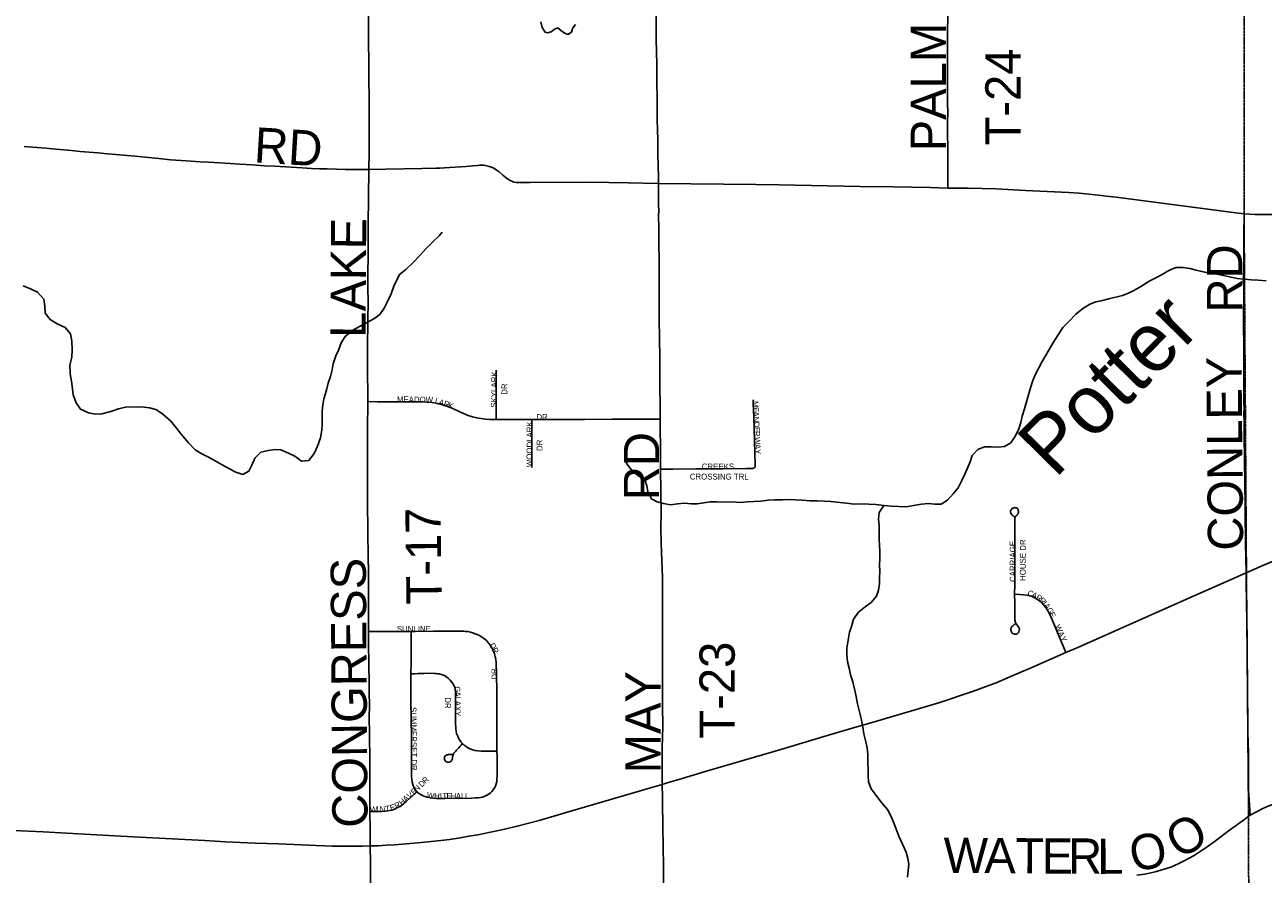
# Model space of a CAD drawing. Header units: feet. Extents: x 2113747 to 29971100, y 960708 to 6252803.
# Tile 19 of 225: x 2288691 to 2299235, y 1104420 to 1111647. Entities that reach past the tile are written whole.
import ezdxf

# ---------------------------------------------------------------- set-up
doc = ezdxf.new("R2010")
doc.units = ezdxf.units.FT
doc.header["$MEASUREMENT"] = 0
doc.linetypes.add('OhDOT_USTN3', pattern=[0.22, 0.165, -0.055])
for name, color, linetype in [('0_Xref', 7, 'Continuous'), ('GM_X_County_Road', 3, 'Continuous'), ('GM_X_County_Road_Text', 3, 'Continuous'), ('GM_X_Minor_Lake', 5, 'Continuous'), ('GM_X_Minor_River', 5, 'Continuous'), ('GM_X_Minor_River_Text', 5, 'Continuous'), ('GM_X_Township', 7, 'OhDOT_USTN3'), ('GM_X_Township_Road', 4, 'Continuous'), ('GM_X_Township_Road_Text', 4, 'Continuous'), ('GM_X_Township_Subdivision', 4, 'Continuous'), ('GM_X_Township_Subdivision_Text', 4, 'Continuous'), ('GM_X_US_Route', 1, 'Continuous')]:
    doc.layers.add(name, color=color, linetype=linetype)
doc.styles.add('Styledgn030', font='dgn030.shx')
doc.styles.add('Styledgn031', font='dgn031.shx')

# ---------------------------------------------------------------- blocks, each defined once
blk = doc.blocks.new('POR')
at = {"layer": 'GM_X_County_Road', "flags": 128}
for points in [[(2299072, 1110039), (2299167, 1110034), (2299321, 1110032)], [(2299089, 1106984), (2299089, 1107022), (2299088, 1107075), (2299087, 1107140), (2299085, 1107208), (2299085, 1107238), (2299084, 1107261), (2299083, 1107277), (2299083, 1107283), (2299083, 1107332), (2299082, 1107404), (2299081, 1107532), (2299081, 1107568), (2299080, 1107598), (2299079, 1107703), (2299078, 1107791), (2299078, 1107827), (2299077, 1107870), (2299077, 1107899), (2299077, 1107919), (2299076, 1107968), (2299075, 1108021), (2299074, 1108080), (2299074, 1108109), (2299073, 1108191), (2299073, 1108243), (2299072, 1108273), (2299072, 1108296), (2299071, 1108309), (2299071, 1108338), (2299072, 1108384), (2299072, 1108404), (2299071, 1108414), (2299071, 1108482), (2299070, 1108571), (2299070, 1108683), (2299069, 1108811), (2299069, 1108942), (2299068, 1109066), (2299068, 1109213), (2299070, 1109289), (2299069, 1109312), (2299069, 1109387), (2299068, 1109495), (2299069, 1109580), (2299069, 1109692), (2299069, 1109853), (2299072, 1110039)], [(2299124, 1104923), (2299110, 1105136), (2299109, 1105221), (2299110, 1105251), (2299110, 1105274), (2299110, 1105372), (2299109, 1105451), (2299105, 1105625), (2299103, 1105723), (2299100, 1105953), (2299100, 1106031), (2299097, 1106297), (2299097, 1106438), (2299095, 1106563), (2299093, 1106737), (2299090, 1106904), (2299089, 1106984)], [(2299124, 1104923), (2299231, 1104979), (2299284, 1105002), (2299389, 1105037), (2299427, 1105047), (2299634, 1105100), (2299716, 1105121), (2299773, 1105137), (2299840, 1105154)], [(2298159, 1104412), (2298225, 1104421), (2298266, 1104430), (2298314, 1104441), (2298362, 1104454), (2298400, 1104465), (2298431, 1104475), (2298456, 1104484), (2298480, 1104495), (2298516, 1104512), (2298551, 1104529), (2298610, 1104560), (2298641, 1104577), (2298680, 1104602), (2298757, 1104653), (2298829, 1104705), (2298947, 1104794), (2299016, 1104844), (2299069, 1104882), (2299124, 1104923)]]:
    blk.add_lwpolyline(points, dxfattribs=at)
at = {"layer": 'GM_X_Minor_Lake', "flags": 128}
blk.add_lwpolyline([(2293085, 1111673), (2293097, 1111625), (2293121, 1111583), (2293141, 1111579), (2293173, 1111587), (2293201, 1111609), (2293231, 1111621), (2293251, 1111601), (2293283, 1111577), (2293315, 1111565), (2293345, 1111585), (2293357, 1111621), (2293379, 1111648)], dxfattribs=at)
at = {"layer": 'GM_X_Minor_River', "flags": 128}
for points in [[(2299260, 1109469), (2299192, 1109475), (2299132, 1109477), (2299074, 1109483), (2299012, 1109489), (2298950, 1109502), (2298898, 1109514), (2298840, 1109526), (2298782, 1109534), (2298724, 1109546), (2298664, 1109560), (2298610, 1109572), (2298552, 1109582), (2298490, 1109582), (2298430, 1109557), (2298376, 1109523), (2298322, 1109495), (2298270, 1109467), (2298194, 1109421), (2298140, 1109388), (2298088, 1109364), (2298036, 1109344), (2297920, 1109316), (2297868, 1109300), (2297810, 1109289), (2297758, 1109269), (2297700, 1109233), (2297640, 1109185), (2297579, 1109122), (2297529, 1109070), (2297495, 1109016), (2297459, 1108960), (2297425, 1108904), (2297389, 1108845), (2297353, 1108783), (2297325, 1108729), (2297295, 1108673), (2297274, 1108619), (2297254, 1108559), (2297236, 1108498), (2297220, 1108440), (2297202, 1108380), (2297184, 1108318), (2297170, 1108262), (2297153, 1108208), (2297125, 1108149), (2297085, 1108089), (2297031, 1108059)], [(2288679, 1109426), (2288739, 1109400), (2288799, 1109373), (2288855, 1109313), (2288862, 1109252), (2288866, 1109194), (2288908, 1109138), (2288968, 1109102), (2289034, 1109072), (2289080, 1109016), (2289092, 1108954), (2289096, 1108880), (2289091, 1108818), (2289075, 1108750), (2289077, 1108676), (2289089, 1108616), (2289099, 1108550), (2289103, 1108499), (2289129, 1108431), (2289166, 1108377), (2289234, 1108345), (2289294, 1108334), (2289348, 1108338), (2289424, 1108356), (2289490, 1108380), (2289548, 1108394), (2289684, 1108397), (2289754, 1108389), (2289806, 1108373), (2289864, 1108337), (2289934, 1108275), (2289982, 1108215), (2290024, 1108163), (2290086, 1108091), (2290142, 1108031), (2290198, 1107997), (2290255, 1107969), (2290311, 1107937), (2290373, 1107903), (2290429, 1107873), (2290487, 1107839), (2290547, 1107821), (2290599, 1107848), (2290629, 1107910), (2290651, 1107960), (2290702, 1108010), (2290766, 1108026), (2290820, 1108032), (2290872, 1108029), (2290938, 1108003), (2290991, 1107977), (2291047, 1107935), (2291111, 1107939), (2291155, 1107999), (2291184, 1108063), (2291208, 1108132), (2291220, 1108198), (2291222, 1108250), (2291222, 1108300), (2291224, 1108360), (2291228, 1108414), (2291237, 1108464), (2291259, 1108538), (2291275, 1108597), (2291293, 1108655), (2291307, 1108711), (2291317, 1108763), (2291339, 1108829), (2291361, 1108879), (2291384, 1108940), (2291420, 1108994), (2291484, 1109048)], [(2291484, 1109048), (2291542, 1109080), (2291594, 1109108), (2291662, 1109145), (2291714, 1109183), (2291752, 1109235), (2291778, 1109287), (2291810, 1109357), (2291833, 1109424), (2291881, 1109522), (2291935, 1109566), (2291995, 1109622), (2292055, 1109683), (2292109, 1109743), (2292165, 1109801), (2292218, 1109851), (2292246, 1109883)], [(2297031, 1108059), (2296979, 1108053), (2296919, 1108057), (2296863, 1108057), (2296805, 1108034), (2296757, 1107982), (2296739, 1107928), (2296715, 1107868), (2296691, 1107818), (2296665, 1107764), (2296638, 1107707), (2296594, 1107655), (2296546, 1107603), (2296494, 1107567), (2296440, 1107567), (2296386, 1107575), (2296326, 1107568), (2296258, 1107556), (2296196, 1107546), (2296132, 1107548), (2296070, 1107550), (2296006, 1107556), (2295938, 1107564), (2295878, 1107569), (2295812, 1107571), (2295752, 1107567), (2295686, 1107577), (2295630, 1107583), (2295554, 1107591), (2295500, 1107595), (2295438, 1107596), (2295378, 1107596), (2295310, 1107602), (2295254, 1107606), (2295194, 1107608), (2295142, 1107606), (2295076, 1107606), (2295020, 1107601), (2294958, 1107595), (2294898, 1107591), (2294842, 1107589), (2294786, 1107583), (2294706, 1107589), (2294654, 1107584), (2294584, 1107588), (2294526, 1107588), (2294474, 1107580), (2294416, 1107572), (2294364, 1107572), (2294308, 1107576), (2294248, 1107571), (2294190, 1107563), (2294130, 1107573), (2294076, 1107587), (2294026, 1107613), (2293995, 1107675), (2293987, 1107725), (2293969, 1107775), (2293915, 1107809), (2293865, 1107849), (2293825, 1107901), (2293805, 1107931)], [(2296006, 1107556), (2295964, 1107497), (2295960, 1107441), (2295964, 1107387), (2295964, 1107327), (2295966, 1107273), (2295969, 1107217), (2295971, 1107167), (2295971, 1107105), (2295969, 1107053), (2295971, 1106998), (2295969, 1106942), (2295969, 1106892), (2295961, 1106836), (2295942, 1106784), (2295898, 1106732), (2295846, 1106696), (2295790, 1106649), (2295748, 1106591), (2295734, 1106537), (2295714, 1106479), (2295690, 1106342), (2295689, 1106286), (2295697, 1106228), (2295711, 1106174), (2295721, 1106116), (2295741, 1106056), (2295759, 1105982), (2295769, 1105932), (2295781, 1105870), (2295794, 1105814), (2295812, 1105744), (2295826, 1105671), (2295834, 1105613), (2295852, 1105545), (2295864, 1105495), (2295868, 1105437), (2295869, 1105369), (2295871, 1105309), (2295873, 1105255), (2295875, 1105205), (2295897, 1105145), (2295939, 1105089), (2295985, 1105031), (2296035, 1104969), (2296066, 1104917), (2296086, 1104862), (2296106, 1104812), (2296132, 1104744), (2296164, 1104676), (2296196, 1104606), (2296210, 1104554), (2296217, 1104504), (2296213, 1104452), (2296207, 1104394)]]:
    blk.add_lwpolyline(points, dxfattribs=at)
at = {"layer": 'GM_X_Township', "flags": 128}
for points in [[(2273939, 1118799), (2275473, 1118800), (2276682, 1118792), (2278026, 1118784), (2278095, 1118774), (2278181, 1118783), (2279102, 1118777), (2279390, 1118776), (2284462, 1118744), (2286495, 1118732), (2291590, 1118700), (2291694, 1118700), (2298613, 1118657), (2299080, 1118654), (2299073, 1112956), (2299072, 1110035), (2299092, 1106995), (2299110, 1104924), (2299110, 1104784), (2299121, 1100750), (2299131, 1096372), (2299145, 1090827), (2298147, 1090820), (2294565, 1090800), (2294190, 1090795), (2291695, 1090779), (2287536, 1090733), (2283974, 1090692), (2281184, 1090660), (2280571, 1090646), (2279737, 1090638), (2276111, 1090564), (2275965, 1090561), (2275354, 1090544), (2275300, 1090545), (2274067, 1090515), (2274049, 1092053), (2274045, 1093010), (2274019, 1094549), (2274003, 1096382), (2273944, 1101977), (2273923, 1103969), (2273928, 1105260), (2273895, 1107881), (2273890, 1108659), (2273892, 1109492), (2273890, 1109708), (2273889, 1109866), (2273885, 1110318), (2273884, 1110420), (2273881, 1110748), (2273878, 1111173), (2273872, 1111794), (2273868, 1112294), (2273861, 1113069), (2273860, 1113281), (2273857, 1113575), (2273857, 1113636), (2273852, 1114201), (2273851, 1114281), (2273848, 1114656), (2273845, 1115019), (2273878, 1116829), (2273877, 1118817), (2273939, 1118799)], [(2299080, 1118654), (2299393, 1118653), (2300974, 1118651), (2302815, 1118637), (2305256, 1118586), (2305355, 1118577), (2305447, 1118586), (2308267, 1118589), (2311596, 1118575), (2314610, 1118563), (2321212, 1118516), (2325058, 1118507), (2328670, 1118495), (2328673, 1115450), (2328676, 1111411), (2328676, 1110812), (2328679, 1107535), (2328685, 1104162), (2328691, 1097555), (2328691, 1097500), (2328700, 1094332), (2328615, 1091117), (2326938, 1091094), (2326732, 1091091), (2324108, 1091056), (2318107, 1090974), (2313863, 1090917), (2307056, 1090903), (2301402, 1090840), (2299895, 1090831), (2299145, 1090827), (2299131, 1096372), (2299121, 1100750), (2299110, 1104784), (2299110, 1104924), (2299092, 1106995), (2299072, 1110035), (2299073, 1112956), (2299080, 1118654)]]:
    blk.add_lwpolyline(points, dxfattribs=at)
at = {"layer": 'GM_X_Township_Road', "flags": 128}
for points in [[(2291621, 1110416), (2291623, 1110559), (2291623, 1110659), (2291624, 1110747), (2291622, 1110815), (2291622, 1111009), (2291621, 1111195), (2291618, 1111635), (2291616, 1112059), (2291611, 1112606), (2291618, 1113326)], [(2294087, 1110296), (2294086, 1110350), (2294081, 1110546), (2294080, 1110616), (2294080, 1110671), (2294077, 1110747), (2294075, 1110845), (2294075, 1110991), (2294073, 1111191), (2294073, 1111296), (2294070, 1111433), (2294068, 1111505), (2294066, 1111765)], [(2296551, 1110258), (2296551, 1110329), (2296551, 1110365), (2296551, 1110511), (2296549, 1110595), (2296549, 1110635), (2296548, 1110690), (2296548, 1110713), (2296547, 1110814), (2296549, 1110903), (2296548, 1110981), (2296547, 1111083), (2296546, 1111181), (2296548, 1111539), (2296550, 1111765), (2296549, 1112119), (2296545, 1112299), (2296546, 1112338), (2296546, 1112378), (2296545, 1112443), (2296541, 1113001), (2296540, 1113120), (2296539, 1113309)], [(2288685, 1110612), (2288872, 1110596), (2288956, 1110588), (2289090, 1110576), (2289162, 1110569), (2289312, 1110556), (2289397, 1110549), (2289466, 1110543), (2289563, 1110535), (2289632, 1110528), (2289716, 1110520), (2289833, 1110508), (2289931, 1110498), (2290023, 1110491), (2290109, 1110486), (2290185, 1110482), (2290256, 1110478), (2290351, 1110472), (2290439, 1110467), (2290521, 1110462), (2290626, 1110455), (2290731, 1110448), (2290821, 1110443), (2290959, 1110436), (2291052, 1110430), (2291132, 1110425), (2291201, 1110422), (2291265, 1110420), (2291344, 1110417), (2291423, 1110416), (2291621, 1110416)], [(2291611, 1108441), (2291611, 1108497), (2291611, 1108543), (2291609, 1108651), (2291608, 1108917), (2291614, 1109311), (2291613, 1109385), (2291615, 1109827), (2291615, 1109867), (2291616, 1109945), (2291621, 1110416)], [(2291621, 1110416), (2291762, 1110419), (2292071, 1110425), (2292193, 1110427), (2292226, 1110427), (2292265, 1110429), (2292448, 1110441), (2292505, 1110446), (2292547, 1110450), (2292563, 1110451), (2292576, 1110451), (2292587, 1110452), (2292598, 1110451), (2292611, 1110450), (2292621, 1110448), (2292634, 1110445), (2292646, 1110442), (2292664, 1110436), (2292684, 1110427), (2292706, 1110413), (2292729, 1110396), (2292760, 1110368), (2292775, 1110356), (2292804, 1110334), (2292824, 1110322), (2292839, 1110315), (2292855, 1110309), (2292875, 1110306), (2292898, 1110304), (2292993, 1110305), (2293498, 1110309), (2293829, 1110301), (2294087, 1110296)], [(2294087, 1110296), (2294914, 1110288), (2295113, 1110284), (2295801, 1110272), (2296085, 1110267), (2296401, 1110262), (2296551, 1110258)], [(2294100, 1108402), (2294098, 1108581), (2294098, 1108631), (2294098, 1108703), (2294097, 1108775), (2294094, 1109011), (2294092, 1109109), (2294091, 1109312), (2294092, 1109397), (2294093, 1109473), (2294091, 1109673), (2294090, 1109754), (2294090, 1109853), (2294089, 1109954), (2294088, 1109987), (2294088, 1110029), (2294089, 1110062), (2294088, 1110114), (2294087, 1110236), (2294087, 1110296)], [(2296551, 1110258), (2296723, 1110257), (2296959, 1110250), (2297210, 1110238), (2297579, 1110220), (2297669, 1110214), (2297750, 1110206), (2297858, 1110194), (2297897, 1110190), (2297984, 1110180), (2299003, 1110047), (2299072, 1110039)], [(2291619, 1106484), (2291619, 1106562), (2291618, 1106634), (2291618, 1106837), (2291617, 1106985), (2291616, 1107129), (2291615, 1107168), (2291613, 1107283), (2291612, 1107379), (2291610, 1107546), (2291610, 1107611), (2291610, 1107753), (2291609, 1107968), (2291609, 1108204), (2291611, 1108441)], [(2294101, 1108291), (2294100, 1108375), (2294100, 1108402)], [(2294105, 1107865), (2294103, 1108064), (2294102, 1108198), (2294101, 1108291)], [(2294119, 1105184), (2294118, 1105236), (2294119, 1105494), (2294123, 1105677), (2294121, 1105856), (2294121, 1106137), (2294121, 1106203), (2294121, 1106307), (2294120, 1106474), (2294121, 1106861), (2294120, 1106943), (2294110, 1107234), (2294107, 1107371), (2294109, 1107486), (2294107, 1107683), (2294105, 1107865)], [(2291630, 1104952), (2291630, 1104985), (2291630, 1105080), (2291628, 1105191), (2291628, 1105244), (2291628, 1105280), (2291628, 1105453), (2291627, 1105542), (2291625, 1105601), (2291625, 1105660), (2291624, 1105712), (2291624, 1105732), (2291625, 1105876), (2291624, 1105947), (2291623, 1106029), (2291622, 1106094), (2291621, 1106163), (2291620, 1106270), (2291619, 1106319), (2291619, 1106480), (2291619, 1106484)], [(2294132, 1104229), (2294130, 1104344), (2294129, 1104485), (2294124, 1104826), (2294123, 1104898), (2294122, 1104957), (2294122, 1105006), (2294121, 1105075), (2294119, 1105184)], [(2291633, 1104661), (2291631, 1104801), (2291630, 1104952)], [(2291639, 1104063), (2291637, 1104218), (2291636, 1104333), (2291634, 1104510), (2291633, 1104661)]]:
    blk.add_lwpolyline(points, dxfattribs=at)
at = {"layer": 'GM_X_Township_Subdivision', "flags": 128}
for points in [[(2292706, 1108400), (2292706, 1108430), (2292706, 1108570), (2292706, 1108703), (2292706, 1108707)], [(2291611, 1108441), (2291620, 1108441), (2291695, 1108440), (2291771, 1108440), (2291887, 1108439), (2291990, 1108439), (2292079, 1108438), (2292115, 1108437), (2292157, 1108433), (2292195, 1108427), (2292230, 1108419), (2292267, 1108408), (2292301, 1108395), (2292352, 1108373), (2292426, 1108339), (2292466, 1108323), (2292504, 1108311), (2292539, 1108302), (2292575, 1108296), (2292614, 1108291), (2292651, 1108289), (2292706, 1108289)], [(2292706, 1108289), (2292706, 1108389), (2292706, 1108400)], [(2294897, 1107875), (2294902, 1107876), (2294905, 1107878), (2294907, 1107880), (2294909, 1107884), (2294910, 1107887), (2294911, 1107891), (2294911, 1107895), (2294911, 1107905), (2294897, 1108307), (2294894, 1108427), (2294893, 1108455)], [(2292706, 1108289), (2292834, 1108289), (2293007, 1108289)], [(2293007, 1108289), (2293457, 1108289), (2293696, 1108291), (2293886, 1108292), (2294060, 1108291), (2294101, 1108291)], [(2293008, 1107879), (2293008, 1107882), (2293008, 1107998), (2293007, 1108178), (2293007, 1108289)], [(2294105, 1107865), (2294209, 1107866), (2294404, 1107868), (2294635, 1107870), (2294835, 1107872), (2294884, 1107873), (2294889, 1107873), (2294893, 1107874), (2294897, 1107875)], [(2297119, 1107438), (2297120, 1107452), (2297123, 1107461), (2297127, 1107465), (2297134, 1107469), (2297138, 1107474), (2297144, 1107479), (2297148, 1107485), (2297150, 1107491), (2297151, 1107499), (2297151, 1107506), (2297150, 1107513), (2297148, 1107520), (2297145, 1107526), (2297142, 1107532), (2297134, 1107536), (2297127, 1107538), (2297118, 1107539), (2297113, 1107538), (2297105, 1107535), (2297097, 1107530), (2297091, 1107524), (2297087, 1107516), (2297084, 1107508), (2297083, 1107499), (2297085, 1107493), (2297088, 1107487), (2297092, 1107480), (2297098, 1107474), (2297105, 1107468), (2297115, 1107461)], [(2297118, 1106802), (2297118, 1106821), (2297119, 1106867), (2297120, 1106929), (2297119, 1106995), (2297121, 1107061), (2297120, 1107126), (2297120, 1107311), (2297119, 1107434), (2297119, 1107438)], [(2297555, 1106306), (2297470, 1106511), (2297432, 1106598), (2297410, 1106646), (2297397, 1106668), (2297383, 1106690), (2297367, 1106710), (2297349, 1106729), (2297329, 1106745), (2297308, 1106761), (2297286, 1106774), (2297269, 1106782), (2297248, 1106789), (2297226, 1106794), (2297194, 1106798), (2297161, 1106800), (2297118, 1106802)], [(2297122, 1106574), (2297120, 1106582), (2297119, 1106631), (2297119, 1106729), (2297118, 1106802)], [(2297125, 1106551), (2297120, 1106547), (2297114, 1106543), (2297109, 1106539), (2297102, 1106534), (2297098, 1106530), (2297094, 1106526), (2297091, 1106521), (2297089, 1106515), (2297087, 1106510), (2297087, 1106505), (2297087, 1106500), (2297087, 1106495), (2297088, 1106488), (2297091, 1106481), (2297095, 1106474), (2297101, 1106469), (2297111, 1106464), (2297118, 1106462), (2297126, 1106461), (2297133, 1106462), (2297140, 1106466), (2297146, 1106471), (2297151, 1106476), (2297155, 1106483), (2297158, 1106493), (2297159, 1106504), (2297158, 1106512), (2297155, 1106519), (2297150, 1106528), (2297131, 1106551), (2297125, 1106562), (2297122, 1106570), (2297122, 1106574)], [(2291619, 1106484), (2291658, 1106484), (2291719, 1106484), (2291782, 1106484), (2291864, 1106484), (2291981, 1106485)], [(2291979, 1106125), (2291979, 1106126), (2291980, 1106215), (2291981, 1106399), (2291981, 1106485)], [(2291981, 1106485), (2292014, 1106486), (2292172, 1106487), (2292310, 1106488), (2292395, 1106488), (2292428, 1106487), (2292441, 1106486), (2292464, 1106484), (2292487, 1106479), (2292506, 1106473), (2292518, 1106469), (2292542, 1106460), (2292564, 1106450), (2292584, 1106438), (2292605, 1106422), (2292624, 1106404), (2292642, 1106384), (2292655, 1106366), (2292668, 1106345), (2292677, 1106328), (2292685, 1106310), (2292691, 1106294)], [(2292711, 1105468), (2292711, 1105522), (2292711, 1105664), (2292709, 1105970), (2292708, 1106125), (2292706, 1106197), (2292705, 1106209), (2292704, 1106230), (2292702, 1106240), (2292701, 1106249), (2292699, 1106260), (2292697, 1106270), (2292694, 1106283), (2292691, 1106294)], [(2291979, 1106125), (2292008, 1106126), (2292041, 1106127), (2292090, 1106128), (2292132, 1106129), (2292181, 1106128), (2292195, 1106127), (2292207, 1106126), (2292218, 1106124), (2292229, 1106122), (2292238, 1106119), (2292247, 1106116), (2292256, 1106112), (2292267, 1106107), (2292281, 1106099), (2292298, 1106085), (2292312, 1106072), (2292324, 1106057), (2292335, 1106042), (2292341, 1106032), (2292346, 1106022), (2292352, 1106008), (2292356, 1105992), (2292358, 1105981), (2292359, 1105970), (2292359, 1105958), (2292359, 1105944), (2292359, 1105925), (2292359, 1105900), (2292359, 1105871), (2292359, 1105854), (2292359, 1105710), (2292361, 1105657), (2292364, 1105634), (2292368, 1105618), (2292375, 1105599), (2292388, 1105572), (2292394, 1105561), (2292405, 1105547), (2292418, 1105531)], [(2292026, 1105120), (2292008, 1105150), (2292000, 1105168), (2291994, 1105184), (2291990, 1105204), (2291987, 1105225), (2291984, 1105253), (2291983, 1105312), (2291984, 1105433), (2291984, 1105531), (2291984, 1105563), (2291980, 1105763), (2291979, 1105877), (2291979, 1105963), (2291979, 1106036), (2291979, 1106125)], [(2292335, 1105437), (2292327, 1105437), (2292321, 1105438), (2292313, 1105438), (2292304, 1105438), (2292298, 1105437), (2292292, 1105436), (2292285, 1105435), (2292280, 1105433), (2292276, 1105431), (2292272, 1105428), (2292269, 1105424), (2292266, 1105420), (2292264, 1105416), (2292264, 1105413), (2292263, 1105406), (2292264, 1105400), (2292268, 1105391), (2292270, 1105387), (2292274, 1105383), (2292277, 1105380), (2292281, 1105377), (2292284, 1105375), (2292287, 1105374), (2292290, 1105373), (2292294, 1105372), (2292297, 1105372), (2292300, 1105372), (2292303, 1105372), (2292306, 1105373), (2292309, 1105374), (2292313, 1105375), (2292316, 1105377), (2292318, 1105379), (2292320, 1105381), (2292322, 1105383), (2292324, 1105386), (2292326, 1105388), (2292327, 1105391), (2292329, 1105395), (2292330, 1105400), (2292332, 1105405), (2292333, 1105412), (2292334, 1105419), (2292336, 1105424), (2292337, 1105430), (2292338, 1105434), (2292339, 1105438), (2292340, 1105442), (2292342, 1105445), (2292345, 1105449), (2292348, 1105452), (2292360, 1105467), (2292368, 1105475), (2292378, 1105486), (2292387, 1105496), (2292395, 1105505), (2292407, 1105518), (2292418, 1105531)], [(2292418, 1105531), (2292433, 1105519), (2292450, 1105505), (2292470, 1105493), (2292488, 1105484), (2292507, 1105477), (2292527, 1105473), (2292550, 1105469), (2292576, 1105468), (2292607, 1105467), (2292632, 1105467), (2292675, 1105468), (2292711, 1105468)], [(2292026, 1105120), (2292060, 1105098), (2292084, 1105086), (2292097, 1105081), (2292116, 1105075), (2292142, 1105070), (2292170, 1105067), (2292196, 1105065), (2292223, 1105065), (2292268, 1105065), (2292496, 1105068), (2292528, 1105069), (2292552, 1105070), (2292570, 1105073), (2292587, 1105076), (2292607, 1105083), (2292625, 1105092), (2292643, 1105102), (2292656, 1105112), (2292668, 1105124), (2292679, 1105137), (2292690, 1105154), (2292698, 1105169), (2292704, 1105189), (2292709, 1105208), (2292711, 1105232), (2292712, 1105258), (2292712, 1105342), (2292712, 1105429), (2292711, 1105468)], [(2291630, 1104952), (2291650, 1104952), (2291700, 1104954), (2291729, 1104954), (2291761, 1104956), (2291793, 1104961), (2291815, 1104966), (2291840, 1104974), (2291866, 1104986), (2291886, 1104997), (2291901, 1105008), (2291939, 1105039), (2291970, 1105068), (2291995, 1105089), (2292026, 1105120)]]:
    blk.add_lwpolyline(points, dxfattribs=at)
at = {"layer": 'GM_X_US_Route', "flags": 128}
for points in [[(2294119, 1105184), (2294151, 1105194), (2294287, 1105233), (2294504, 1105298), (2295061, 1105462), (2295212, 1105506), (2295486, 1105588), (2295706, 1105653), (2295933, 1105719), (2296483, 1105882), (2296760, 1105975), (2296868, 1106014), (2296960, 1106049), (2297078, 1106098), (2297265, 1106179), (2297555, 1106306), (2297656, 1106350), (2297968, 1106488), (2298301, 1106636), (2298652, 1106792), (2298916, 1106908), (2299089, 1106984), (2299232, 1107046), (2299320, 1107082)], [(2288596, 1104792), (2288849, 1104780), (2289251, 1104758), (2289614, 1104739), (2289999, 1104718), (2290224, 1104707), (2290399, 1104696), (2290653, 1104685), (2290854, 1104677), (2291172, 1104663), (2291243, 1104660), (2291312, 1104659), (2291388, 1104658), (2291481, 1104658), (2291564, 1104659), (2291633, 1104661), (2291699, 1104662), (2291768, 1104666), (2291837, 1104671), (2291907, 1104676), (2292039, 1104687), (2292150, 1104698), (2292233, 1104707), (2292310, 1104716), (2292399, 1104730), (2292489, 1104746), (2292548, 1104756), (2292763, 1104800), (2292884, 1104828), (2293071, 1104878), (2293349, 1104958), (2294038, 1105160), (2294119, 1105184)]]:
    blk.add_lwpolyline(points, dxfattribs=at)
at = {"layer": 'GM_X_County_Road_Text', "char_height": 300, "attachment_point": 7, "line_spacing_factor": 0.8, "style": 'Styledgn030'}
for s, insert, rotation in [('{\\Fdgn000|c0;\\C256;RD}', (2299056, 1109199), 90), ('{\\Fdgn000|c0;\\C256;CONLEY}', (2299069, 1107174), 90.5087), ('{\\Fdgn000|c0;\\C256;O}', (2298526, 1104537), 31.2353), ('{\\Fdgn000|c0;\\C256;O}', (2298131, 1104432), 11.3774), ('{\\Fdgn000|c0;\\C256;W}', (2296513, 1104431), 359.6708), ('{\\Fdgn000|c0;\\C256;A}', (2296860, 1104429), 359.6734), ('{\\Fdgn000|c0;\\C256;T}', (2297124, 1104427), 359.6749), ('{\\Fdgn000|c0;\\C256;E}', (2297349, 1104426), 359.67), ('{\\Fdgn000|c0;\\C256;R}', (2297573, 1104425), 359.6745), ('{\\Fdgn000|c0;\\C256;L}', (2297822, 1104423), 0.0291)]:
    blk.add_mtext(s, dxfattribs=dict(at, insert=insert, rotation=rotation))
at = {"layer": 'GM_X_Minor_River_Text', "insert": (2297287, 1107952), "char_height": 500.24, "attachment_point": 4, "rotation": 45.4042, "line_spacing_factor": 0.8, "style": 'Styledgn031'}
blk.add_mtext('{\\Fdgn000|c0;\\C256;Potter}', dxfattribs=at)
at = {"layer": 'GM_X_Township_Road_Text', "char_height": 300, "attachment_point": 7, "line_spacing_factor": 0.8, "style": 'Styledgn030'}
for s, insert, rotation in [('{\\Fdgn000|c0;\\C256;PALM}', (2296534, 1110570), 90), ('{\\Fdgn000|c0;\\C256;T-24}', (2297169, 1110620), 90.0091), ('{\\Fdgn000|c0;\\C256;RD}', (2290638, 1110476), 356.5748), ('{\\Fdgn000|c0;\\C256;E}', (2291597, 1109734), 89.3185), ('{\\Fdgn000|c0;\\C256;K}', (2291595, 1109472), 89.7304), ('{\\Fdgn000|c0;\\C256;A}', (2291594, 1109208), 89.7377), ('{\\Fdgn000|c0;\\C256;L}', (2291593, 1108983), 89.7386), ('{\\Fdgn000|c0;\\C256;RD}', (2294092, 1107602), 90), ('{\\Fdgn000|c0;\\C256;T-17}', (2292241, 1106716), 90.7056), ('{\\Fdgn000|c0;\\C256;CONGRESS}', (2291615, 1104816), 90.3933), ('{\\Fdgn000|c0;\\C256;T-23}', (2294740, 1105573), 90), ('{\\Fdgn000|c0;\\C256;MAY}', (2294105, 1105278), 90)]:
    blk.add_mtext(s, dxfattribs=dict(at, insert=insert, rotation=rotation))
at = {"layer": 'GM_X_Township_Subdivision_Text', "char_height": 50, "attachment_point": 7, "line_spacing_factor": 0.8, "style": 'Styledgn030'}
for s, insert, rotation in [('{\\Fdgn000|c0;\\C256;SKYLARK}', (2292710, 1108389), 89.1464), ('{\\Fdgn000|c0;\\C256;DR}', (2292800, 1108499), 90), ('{\\Fdgn000|c0;\\C256;MEADOW}', (2291859, 1108435), 359.1041), ('{\\Fdgn000|c0;\\C256;L}', (2292178, 1108426), 343.2327), ('{\\Fdgn000|c0;\\C256;A}', (2292211, 1108416), 343.0998), ('{\\Fdgn000|c0;\\C256;R}', (2292252, 1108404), 340.9277), ('{\\Fdgn000|c0;\\C256;K}', (2292289, 1108391), 339.5258), ('{\\Fdgn000|c0;\\C256;M}', (2294887, 1108445), 271.9492), ('{\\Fdgn000|c0;\\C256;E}', (2294889, 1108392), 272.7915), ('{\\Fdgn000|c0;\\C256;A}', (2294891, 1108356), 272.8345), ('{\\Fdgn000|c0;\\C256;WOODLARK}', (2293014, 1107883), 90), ('{\\Fdgn000|c0;\\C256;DR}', (2293047, 1108285), 0), ('{\\Fdgn000|c0;\\C256;N}', (2294893, 1108312), 272.8345), ('{\\Fdgn000|c0;\\C256;D}', (2294895, 1108268), 272.8209), ('{\\Fdgn000|c0;\\C256;E}', (2294898, 1108224), 272.8416), ('{\\Fdgn000|c0;\\C256;R}', (2294899, 1108189), 272.843), ('{\\Fdgn000|c0;\\C256;DR}', (2293099, 1108020), 90), ('{\\Fdgn000|c0;\\C256;W}', (2294902, 1108137), 272.8255), ('{\\Fdgn000|c0;\\C256;A}', (2294905, 1108079), 272.8345), ('{\\Fdgn000|c0;\\C256;Y}', (2294907, 1108035), 272.8345), ('{\\Fdgn000|c0;\\C256;CROSSING TRL}', (2294353, 1107777), 0), ('{\\Fdgn000|c0;\\C256;CREEKS}', (2294455, 1107863), 0), ('{\\Fdgn000|c0;\\C256;CARRIAGE}', (2297128, 1106906), 90), ('{\\Fdgn000|c0;\\C256;HOUSE DR}', (2297214, 1106915), 90), ('{\\Fdgn000|c0;\\C256;C}', (2297224, 1106790), 342.8705), ('{\\Fdgn000|c0;\\C256;A}', (2297258, 1106780), 334.2952), ('{\\Fdgn000|c0;\\C256;R}', (2297293, 1106763), 324.5922), ('{\\Fdgn000|c0;\\C256;R}', (2297323, 1106743), 317.1986), ('{\\Fdgn000|c0;\\C256;I}', (2297349, 1106718), 309.7384), ('{\\Fdgn000|c0;\\C256;A}', (2297362, 1106703), 306.8437), ('{\\Fdgn000|c0;\\C256;G}', (2297387, 1106670), 299.8316), ('{\\Fdgn000|c0;\\C256;E}', (2297408, 1106634), 296.6628), ('{\\Fdgn000|c0;\\C256;SUNLINE}', (2291859, 1106481), 0), ('{\\Fdgn000|c0;\\C256;WAY}', (2297458, 1106529), 295.0177), ('{\\Fdgn000|c0;\\C256;D}', (2292644, 1106371), 297.7087), ('{\\Fdgn000|c0;\\C256;R}', (2292664, 1106333), 295.9895), ('{\\Fdgn000|c0;\\C256;DR}', (2292715, 1106075), 90), ('{\\Fdgn000|c0;\\C256;G}', (2292344, 1106013), 279.6851), ('{\\Fdgn000|c0;\\C256;A}', (2292351, 1105973), 272.3614), ('{\\Fdgn000|c0;\\C256;SUMMERSET DR}', (2291975, 1105842), 270.5299), ('{\\Fdgn000|c0;\\C256;DR}', (2292268, 1105925), 270), ('{\\Fdgn000|c0;\\C256;L}', (2292353, 1105930), 270.0547), ('{\\Fdgn000|c0;\\C256;A}', (2292353, 1105895), 270), ('{\\Fdgn000|c0;\\C256;X}', (2292353, 1105851), 269.9928), ('{\\Fdgn000|c0;\\C256;Y}', (2292353, 1105807), 269.9928), ('{\\Fdgn000|c0;\\C256;D}', (2292072, 1105156), 45), ('{\\Fdgn000|c0;\\C256;R}', (2292103, 1105187), 45), ('{\\Fdgn000|c0;\\C256;V}', (2291970, 1105059), 41.1778), ('{\\Fdgn000|c0;\\C256;E}', (2292006, 1105091), 44.4085), ('{\\Fdgn000|c0;\\C256;N}', (2292032, 1105116), 45.0151), ('{\\Fdgn000|c0;\\C256;W}', (2292110, 1105071), 349.465), ('{\\Fdgn000|c0;\\C256;H}', (2292175, 1105060), 357.2232), ('{\\Fdgn000|c0;\\C256;I}', (2292226, 1105058), 2.492), ('{\\Fdgn000|c0;\\C256;T}', (2292248, 1105059), 1.9674), ('{\\Fdgn000|c0;\\C256;E}', (2292282, 1105060), 0.4372), ('{\\Fdgn000|c0;\\C256;H}', (2292317, 1105060), 0), ('{\\Fdgn000|c0;\\C256;A}', (2292361, 1105060), 0), ('{\\Fdgn000|c0;\\C256;L}', (2292405, 1105060), 0), ('{\\Fdgn000|c0;\\C256;L}', (2292440, 1105060), 0), ('{\\Fdgn000|c0;\\C256;W}', (2291630, 1104946), 0.4203), ('{\\Fdgn000|c0;\\C256;I}', (2291687, 1104946), 0.3933), ('{\\Fdgn000|c0;\\C256;N}', (2291714, 1104946), 4.1452), ('{\\Fdgn000|c0;\\C256;T}', (2291764, 1104950), 8.9159), ('{\\Fdgn000|c0;\\C256;E}', (2291809, 1104958), 18.0845), ('{\\Fdgn000|c0;\\C256;R}', (2291855, 1104974), 28.4187), ('{\\Fdgn000|c0;\\C256;H}', (2291901, 1105001), 40.0298), ('{\\Fdgn000|c0;\\C256;A}', (2291935, 1105030), 40.1101)]:
    blk.add_mtext(s, dxfattribs=dict(at, insert=insert, rotation=rotation))

msp = doc.modelspace()

# ---------------------------------------------------------------- block references
at = {"layer": '0_Xref'}
msp.add_blockref('POR', (0, 0), dxfattribs=at)

doc.saveas('drawing.dxf')
